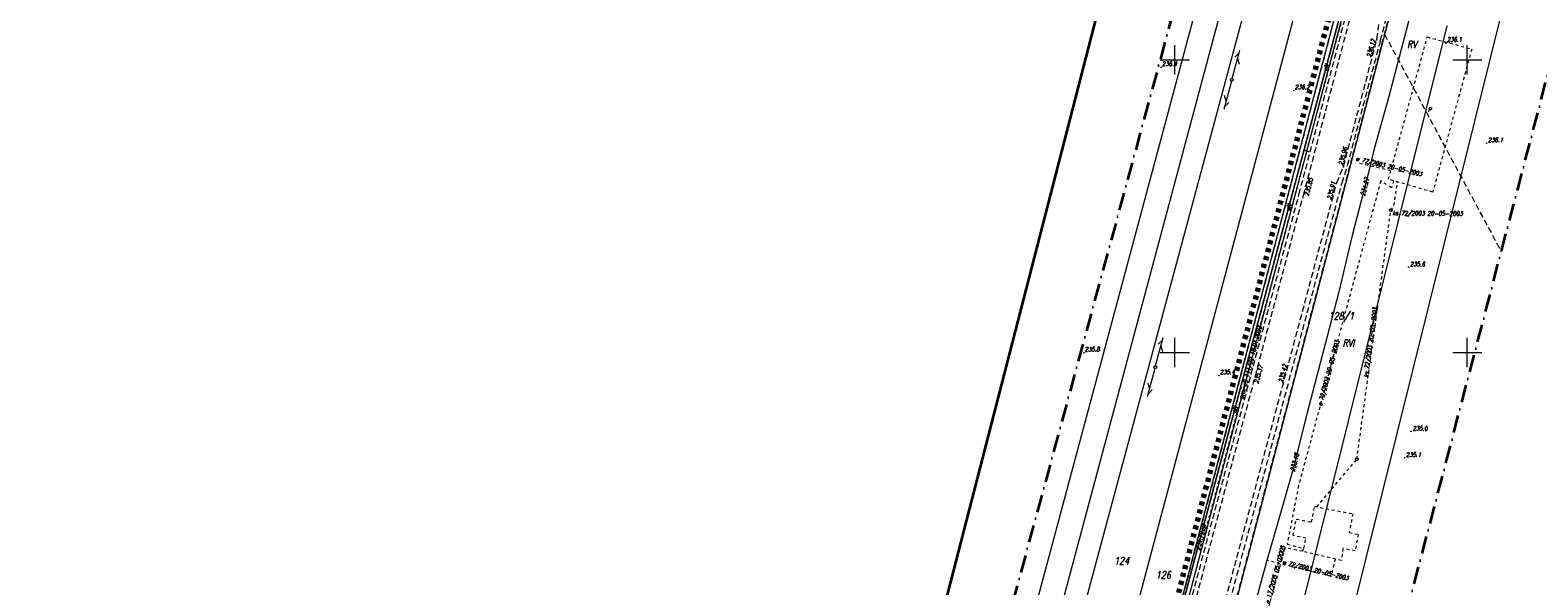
# Model space of a CAD drawing. Header units: millimetres. Extents: x 7436010 to 7436992, y 5663514 to 5666647.
# Tile 24 of 45: x 7436154 to 7436412, y 5664360 to 5664455. Entities that reach past the tile are written whole.
import ezdxf
from ezdxf.enums import TextEntityAlignment as Align

# ---------------------------------------------------------------- set-up
doc = ezdxf.new("R2010")
doc.units = ezdxf.units.MM
doc.header["$PDSIZE"] = 1
for name, pattern in [('0.7_0.7', [1.4, 0.7, -0.7]), ('1', [0]), ('3', [1, 0.5, -0.5]), ('GAK', [3.5, 2, -0.75, 0, -0.75]), ('GDE', [0]), ('GUZ', [1.5, 1, -0.5]), ('KOU', [1.5, 1, -0.5]), ('UBE', [0]), ('UPE', [2, 1, 1])]:
    doc.linetypes.add(name, pattern=pattern)
for name, color, linetype, lineweight in [('17 SŁUPY TELEKOMUNIKACYJNE', 30, 'Continuous', 18), ('18 LINIE TELEKOMUNIAKCYJNE', 30, 'Continuous', 18), ('4 JEZDNIA MB', 7, 'KOU', 18), ('_BB_Kanalizacja ciśnieniowa - trasa', 44, '0.7_0.7', 70), ('Dzialki', 7, 'GDE', 18), ('EDZPD_L_1', 7, 'GDE', 18), ('EDZTD_T_0', 7, 'Continuous', 18), ('Numery_dzialek', 7, 'Continuous', 18), ('OBIEKTY_L_0', 1, '3', 18), ('Podzial_sekcyjny_krzyze', 7, 'Continuous', 13), ('PunPOMIAR1', 7, 'Continuous', 18), ('RzedPOMIAR1', 7, 'Continuous', 18), ('SDRPK_L_1', 7, 'KOU', 18), ('SIEC_ENERGETYCZNA_L_0', 1, '3', 18), ('SIEC_KANALIZACJI_SANITARNEJ_L_0', 34, '3', 18), ('SIEC_WODOCIAGOWA_L_0', 5, '3', 18), ('UEEOC_T_0', 1, 'Continuous', 18), ('UEEOO_T_0', 1, 'Continuous', 18), ('UEEPB_L_0', 1, 'UBE', 18), ('UEEPON_L_0', 1, 'UPE', 18), ('UTTOO_T_0', 30, 'Continuous', 18), ('UTTPO_L_0', 30, '1', 18), ('UŻYTKI LINIE', 96, 'GUZ', 18), ('UŻYTKI OZNACZENIE', 96, 'Continuous', 18), ('WEKTOR RZĘDNE TERENU', 7, 'Continuous', 18), ('WEKTOR RZĘDNE WODOCIĄG wo', 5, 'Continuous', 18), ('WEKTOR WODOCIĄGI wo', 5, 'Continuous', 18), ('ZAKRES MAPY', 1, 'GAK', 35)]:
    doc.layers.add(name, color=color, linetype=linetype, lineweight=lineweight)
doc.layers.add('_map', color=7, linetype='Continuous')
doc.layers.add('RAMA WYPLOT', color=3, linetype='Continuous', lineweight=35, plot=False)
doc.styles.add('K1_ACAD', font='romans.shx', dxfattribs={"width": 0.8, "oblique": 12})

# ---------------------------------------------------------------- blocks, each defined once
blk = doc.blocks.new('WLZ')
at = {"linetype": 'Continuous'}
blk.add_circle((0, 0), 0.25, dxfattribs=at)
blk = doc.blocks.new('SLS')
at = {"linetype": 'Continuous'}
blk.add_circle((0, 0), 0.25, dxfattribs=at)
blk = doc.blocks.new('PLT')
at = {"linetype": 'Continuous'}
for p, q in [((0.25, 0), (5.25, 0)), ((3.76605, 0), (2.9, -0.5)), ((3.9, 0.5), (4.76605, 0))]:
    blk.add_line(p, q, dxfattribs=at)
blk = doc.blocks.new('WSP')
at = {"linetype": 'Continuous'}
blk.add_circle((0, 0), 0.045, dxfattribs=at)
blk = doc.blocks.new('STUDZ')
at = {"layer": '4 JEZDNIA MB', "flags": 128}
blk.add_lwpolyline([(7436377.7, 5664429.05), (7436378.82, 5664431.71), (7436384.53, 5664453.45), (7436384.9, 5664456.19)], dxfattribs=at)
at = {"layer": 'Dzialki'}
for p, q in [((7436386.9, 5664458.41), (7436358.99, 5664351.96)), ((7436370.05, 5664349.7), (7436396.56, 5664455.83))]:
    blk.add_line(p, q, dxfattribs=at)
at = {"layer": 'EDZPD_L_1'}
for p, q in [((7436308.64, 5664225.4), (7436471.59, 5664837.61)), ((7436296.41, 5664228.94), (7436458.77, 5664835.36)), ((7436463.4, 5664836.18), (7436299.92, 5664227.92)), ((7436454.24, 5664834.57), (7436292.29, 5664230.13)), ((7436354.2, 5664250.17), (7436446.42, 5664621.36)), ((7436350.29, 5664354.27), (7436378.19, 5664460.69))]:
    blk.add_line(p, q, dxfattribs=at)
at = {"layer": 'OBIEKTY_L_0'}
for p, q in [((7436386.53, 5664429.59), (7436393.16, 5664453.93)), ((7436393.16, 5664453.93), (7436400.75, 5664451.86)), ((7436400.75, 5664451.86), (7436394.09, 5664427.4)), ((7436394.09, 5664427.4), (7436386.53, 5664429.59)), ((7436373.37, 5664370.99), (7436373.88, 5664373.67)), ((7436373.88, 5664373.67), (7436380.43, 5664372.41)), ((7436370.2, 5664368.68), (7436370.75, 5664371.5)), ((7436370.75, 5664371.5), (7436373.37, 5664370.99)), ((7436380.43, 5664372.41), (7436379.8, 5664369.19)), ((7436372.4, 5664368.25), (7436370.2, 5664368.68)), ((7436372.06, 5664366.48), (7436372.4, 5664368.25)), ((7436379.8, 5664369.19), (7436381.36, 5664368.89)), ((7436381.36, 5664368.89), (7436380.81, 5664366.07)), ((7436371.8, 5664366), (7436372.06, 5664366.48)), ((7436378.47, 5664364.45), (7436371.8, 5664366)), ((7436378.73, 5664366.48), (7436378.47, 5664364.45)), ((7436380.81, 5664366.07), (7436378.73, 5664366.48))]:
    blk.add_line(p, q, dxfattribs=at)
at = {"layer": 'Podzial_sekcyjny_krzyze', "color": 7, "lineweight": 13}
for p, q in [((7436350, 5664447.5), (7436350, 5664452.5)), ((7436400, 5664447.5), (7436400, 5664452.5)), ((7436347.5, 5664450), (7436352.5, 5664450)), ((7436397.5, 5664450), (7436402.5, 5664450)), ((7436350, 5664397.5), (7436350, 5664402.5)), ((7436400, 5664397.5), (7436400, 5664402.5)), ((7436347.5, 5664400), (7436352.5, 5664400)), ((7436397.5, 5664400), (7436402.5, 5664400))]:
    blk.add_line(p, q, dxfattribs=at)
at = {"layer": 'PunPOMIAR1'}
for p in [(7436384.53, 5664453.45), (7436396.34, 5664452.89), (7436347.63, 5664448.74), (7436370.34, 5664444.76), (7436372.81, 5664430.19), (7436378.82, 5664431.71), (7436377.7, 5664429.05), (7436334.41, 5664399.95), (7436357.52, 5664396.03), (7436363.44, 5664394.96), (7436368.51, 5664394.59)]:
    blk.add_point(p, dxfattribs=at)
at = {"layer": 'RAMA WYPLOT', "flags": 128}
blk.add_lwpolyline([(7436274.44, 5664216.5), (7436499.65, 5665089.51), (7436635.21, 5665054.54), (7436410, 5664181.53)], close=True, dxfattribs=at)
at = {"layer": 'SDRPK_L_1'}
for p, q in [((7436388.94, 5664494.7), (7436371.32, 5664427.61)), ((7436389.74, 5664494.49), (7436372.06, 5664427.34)), ((7436385.16, 5664453.3), (7436395.27, 5664492.7)), ((7436379.54, 5664432.01), (7436385.16, 5664453.3)), ((7436378.59, 5664429), (7436379.54, 5664432.01)), ((7436371.32, 5664427.61), (7436338.5, 5664304.03)), ((7436372.06, 5664427.34), (7436339.19, 5664303.87)), ((7436343.99, 5664302.64), (7436377.7, 5664429.05)), ((7436344.69, 5664302.45), (7436378.59, 5664429))]:
    blk.add_line(p, q, dxfattribs=at)
at = {"layer": 'SIEC_ENERGETYCZNA_L_0'}
for p, q in [((7436378.88, 5664458.15), (7436374.55, 5664442.03)), ((7436374.55, 5664442.03), (7436364.43, 5664404.08)), ((7436385.19, 5664429.31), (7436373.24, 5664385.02)), ((7436387.06, 5664428.15), (7436385.19, 5664429.31)), ((7436387.36, 5664429.35), (7436387.06, 5664428.15)), ((7436364.43, 5664404.08), (7436354.31, 5664366.13)), ((7436373.24, 5664385.02), (7436371.14, 5664377.22)), ((7436371.14, 5664377.22), (7436369.2, 5664367.21)), ((7436368.81, 5664366.61), (7436362.93, 5664345.25)), ((7436371.8, 5664366), (7436368.81, 5664366.61)), ((7436369.2, 5664367.21), (7436372.06, 5664366.48))]:
    blk.add_line(p, q, dxfattribs=at)
at = {"layer": 'SIEC_KANALIZACJI_SANITARNEJ_L_0'}
for p, q in [((7436387.45, 5664425.11), (7436388.07, 5664429.15)), ((7436386.92, 5664424.31), (7436387.45, 5664425.11)), ((7436381.11, 5664381.74), (7436386.92, 5664424.31)), ((7436374.27, 5664373.6), (7436381.11, 5664381.74))]:
    blk.add_line(p, q, dxfattribs=at)
at = {"layer": 'SIEC_WODOCIAGOWA_L_0'}
for p, q in [((7436386.92, 5664431.03), (7436381.33, 5664432.36)), ((7436376.7, 5664361.71), (7436365.73, 5664364.43)), ((7436377.38, 5664364.69), (7436376.7, 5664361.71))]:
    blk.add_line(p, q, dxfattribs=at)
at = {"layer": 'UEEPB_L_0'}
for p, q in [((7436398.03, 5664531.42), (7436374.07, 5664442.16)), ((7436374.07, 5664442.16), (7436353.83, 5664366.26)), ((7436353.83, 5664366.26), (7436342.1, 5664322.8))]:
    blk.add_line(p, q, dxfattribs=at)
at = {"layer": 'UEEPON_L_0'}
for p, q in [((7436374.07, 5664442.16), (7436398.03, 5664531.42)), ((7436353.83, 5664366.26), (7436374.07, 5664442.16)), ((7436342.1, 5664322.8), (7436353.83, 5664366.26))]:
    blk.add_line(p, q, dxfattribs=at)
at = {"layer": 'UTTPO_L_0'}
blk.add_line((7436325.4, 5664256.32), (7436388.53, 5664494.79), dxfattribs=at)
at = {"layer": 'UŻYTKI LINIE', "flags": 128}
for points in [[(7436479.06, 5664838.86), (7436422.1, 5664628.13), (7436378.19, 5664460.69), (7436350.29, 5664354.27), (7436315.04, 5664223.54), (7436300.4, 5664167.92)], [(7436307.2, 5664158.35), (7436314.73, 5664187.81), (7436358.99, 5664351.96), (7436386.9, 5664458.41), (7436430.81, 5664625.85)], [(7436385.85, 5664454.39), (7436405.81, 5664417.21)]]:
    blk.add_lwpolyline(points, dxfattribs=at)
at = {"layer": 'WEKTOR WODOCIĄGI wo', "flags": 128}
for points in [[(7436432.02, 5664615), (7436426.72, 5664594.96), (7436424.55, 5664586.16), (7436421.79, 5664575.72), (7436415.45, 5664551.94), (7436412.51, 5664540.67), (7436409.1, 5664528.74), (7436405.18, 5664513.62), (7436402.35, 5664502.99), (7436398.54, 5664489.53), (7436395.96, 5664479.7), (7436390.46, 5664458.52), (7436386.57, 5664443.75), (7436384.1, 5664434.79), (7436382.87, 5664429.83), (7436380.31, 5664419.96), (7436377.96, 5664410.12)], [(7436377.96, 5664410.12), (7436372.61, 5664389.66), (7436370.09, 5664379.67), (7436367.6, 5664370.91), (7436365.73, 5664364.43), (7436363.62, 5664356.72), (7436361.66, 5664349.23), (7436358.4, 5664337.2), (7436354.89, 5664323.92), (7436353.17, 5664317.23), (7436350.55, 5664308.3), (7436346.21, 5664292.22), (7436343.87, 5664284.15), (7436341.42, 5664275.69)]]:
    blk.add_lwpolyline(points, dxfattribs=at)
at = {"layer": 'ZAKRES MAPY', "ltscale": 1.5}
for points in [[(7436374.97, 5664551.12), (7436314.26, 5664327.89), (7436265.48, 5664145.73), (7436190.34, 5664175.36), (7436128.48, 5664216.37), (7436084.76, 5664258.91), (7436020.69, 5664216.5), (7436066.47, 5664163.89), (7436111.25, 5664151.74), (7436188.88, 5664091.86), (7436214.32, 5664064.98), (7436222.62, 5664010.82)], [(7436300.94, 5664023.12), (7436335.23, 5664148.26), (7436432.26, 5664518.01)]]:
    blk.add_lwpolyline(points, dxfattribs=at)
at = {"layer": '17 SŁUPY TELEKOMUNIKACYJNE', "rotation": 0.06187149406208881}
for p in [(7436359.73, 5664446.6), (7436346.64, 5664397.49)]:
    blk.add_blockref('SLS', p, dxfattribs=at)
at = {"layer": '18 LINIE TELEKOMUNIAKCYJNE', "linetype": 'Continuous'}
for p, rotation in [((7436359.73, 5664446.6), 74.81810459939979), ((7436359.73, 5664446.6), 255.0751183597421), ((7436346.64, 5664397.49), 75.07511835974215)]:
    blk.add_blockref('PLT', p, dxfattribs=dict(at, rotation=rotation))
at = {"layer": '18 LINIE TELEKOMUNIAKCYJNE', "linetype": '3', "rotation": 254.9740792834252}
blk.add_blockref('PLT', (7436346.64, 5664397.49), dxfattribs=at)
at = {"layer": 'SIEC_KANALIZACJI_SANITARNEJ_L_0'}
for p, rotation in [((7436386.92, 5664424.31), 270.061400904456), ((7436381.11, 5664381.74), 223.7936789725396)]:
    blk.add_blockref('WLZ', p, dxfattribs=dict(at, rotation=rotation))
at = {"layer": 'WEKTOR RZĘDNE TERENU', "rotation": 0.06340145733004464}
for p in [(7436403.3, 5664435.78), (7436389.96, 5664414.58), (7436390.39, 5664386.48), (7436389.27, 5664381.99)]:
    blk.add_blockref('WSP', p, dxfattribs=at)
at = {"layer": 'EDZTD_T_0', "style": 'K1_ACAD', "oblique": 12, "width": 0.8}
for s, p in [('124', (7436339.62, 5664365)), ('126', (7436346.74, 5664362.58))]:
    blk.add_text(s, height=1.25, dxfattribs=at).set_placement(p, align=Align.TOP_LEFT)
at = {"layer": 'Numery_dzialek', "style": 'K1_ACAD', "oblique": 12, "width": 0.8}
blk.add_text('128/1', height=1.25, dxfattribs=at).set_placement((7436376.28, 5664406.85), align=Align.TOP_LEFT)
at = {"layer": 'OBIEKTY_L_0', "style": 'K1_ACAD', "oblique": 12, "width": 0.8}
blk.add_text('P', height=0.75, rotation=357.5727, dxfattribs=at).set_placement((7436393.23, 5664441.13))
at = {"layer": 'RzedPOMIAR1', "style": 'K1_ACAD', "oblique": 12, "width": 0.8}
for s, p in [('236.1', (7436396.5, 5664453.12)), ('236.4', (7436347.78, 5664448.97)), ('236.2', (7436370.5, 5664444.99)), ('235.8', (7436334.57, 5664400.17)), ('235.4', (7436357.68, 5664396.26))]:
    blk.add_text(s, height=0.75, dxfattribs=at).set_placement(p)
for s, rotation, p in [('236.12', 75.2837, (7436383.52, 5664450.39)), ('235.96', 75.2837, (7436378.72, 5664431.91)), ('235.85', 75.2118, (7436372.81, 5664426.67)), ('235.91', 75.0683, (7436376.72, 5664426.06)), ('235.37', 75.0926, (7436364.24, 5664394.61)), ('235.42', 75.0683, (7436368.42, 5664394.78))]:
    blk.add_text(s, height=0.75, rotation=rotation, dxfattribs=at).set_placement(p)
at = {"layer": 'SIEC_ENERGETYCZNA_L_0', "style": 'K1_ACAD', "oblique": 12, "width": 0.8}
for s, rotation, p in [('proj eS 141/22 18.01.2023', 75.5628, (7436361.68, 5664391.99)), ('e 72/2003 20-05-2003', 74.9123, (7436375.13, 5664390.78)), ('e 17/2005 05-02005', 74.7027, (7436366.17, 5664356.96))]:
    blk.add_text(s, height=0.75, rotation=rotation, dxfattribs=at).set_placement(p)
at = {"layer": 'SIEC_KANALIZACJI_SANITARNEJ_L_0', "style": 'K1_ACAD', "oblique": 12, "width": 0.8}
for rotation, p in [(359.5829, (7436387.22, 5664423.44)), (82.2119, (7436383.01, 5664395.7))]:
    blk.add_text('ks 72/2003 20-05-2003', height=0.75, rotation=rotation, dxfattribs=at).set_placement(p)
at = {"layer": 'SIEC_WODOCIAGOWA_L_0', "style": 'K1_ACAD', "oblique": 12, "width": 0.8}
for rotation, p in [(346.6825, (7436380.82, 5664432.79)), (346.0831, (7436368.26, 5664363.82))]:
    blk.add_text('w 72/2003 20-05-2003', height=0.75, rotation=rotation, dxfattribs=at).set_placement(p)
at = {"layer": 'UEEOC_T_0', "style": 'K1_ACAD', "oblique": 12, "width": 0.8}
blk.add_text('234.19', height=0.75, rotation=75.0686, dxfattribs=at).set_placement((7436353.83, 5664366.26), align=Align.MIDDLE_LEFT)
at = {"layer": 'UEEOO_T_0', "style": 'K1_ACAD', "oblique": 12, "width": 0.8}
for rotation, p in [(74.9743, (7436375.83, 5664448.72)), (75.0686, (7436369.45, 5664424.84)), (75.0686, (7436360.22, 5664390.23)), (75.0686, (7436354.84, 5664370.03))]:
    blk.add_text('eN', height=0.75, rotation=rotation, dxfattribs=at).set_placement(p, align=Align.MIDDLE)
at = {"layer": 'UTTOO_T_0', "style": 'K1_ACAD', "oblique": 12, "width": 0.8}
blk.add_text('t', height=0.75, rotation=75.1717, dxfattribs=at).set_placement((7436372.81, 5664434.14))
at = {"layer": 'UŻYTKI OZNACZENIE', "style": 'K1_ACAD', "oblique": 12, "width": 0.8}
for s, p in [('RV', (7436389.7, 5664453.27)), ('RVI', (7436378.66, 5664402.22))]:
    blk.add_text(s, height=1.25, dxfattribs=at).set_placement(p, align=Align.TOP_LEFT)
at = {"layer": 'WEKTOR RZĘDNE TERENU', "style": 'K1_ACAD', "oblique": 12, "width": 0.8}
for s, p in [('236.1', (7436403.54, 5664435.94)), ('235.6', (7436390.2, 5664414.73)), ('235.0', (7436390.63, 5664386.63)), ('235.1', (7436389.5, 5664382.14))]:
    blk.add_text(s, height=0.75, rotation=0.0634, dxfattribs=at).set_placement(p)
at = {"layer": 'WEKTOR RZĘDNE WODOCIĄG wo', "style": 'K1_ACAD', "oblique": 12, "width": 0.8}
blk.add_text('234.27', height=0.75, rotation=75.4321, dxfattribs=at).set_placement((7436382.87, 5664429.83), align=Align.MIDDLE_RIGHT)
blk.add_text('233.48', height=0.75, rotation=75.8217, dxfattribs=at).set_placement((7436370.09, 5664379.67), align=Align.MIDDLE_LEFT)

msp = doc.modelspace()

# ---------------------------------------------------------------- linework, layer by layer
at = {"layer": '_BB_Kanalizacja ciśnieniowa - trasa'}
msp.add_lwpolyline([(7436390.78, 5664512.64), (7436347.69, 5664347.78), (7436360.65, 5664344.79), (7436361.01, 5664344.19), (7436361.01, 5664344.19), (7436361.01, 5664344.19), (7436361.01, 5664344.19), (7436361.01, 5664344.19), (7436361.01, 5664344.19), (7436361.01, 5664344.19), (7436361.01, 5664344.19), (7436353.07, 5664313.81), (7436345.75, 5664287.5), (7436338.31, 5664261.23), (7436326.02, 5664252.17), (7436323.93, 5664243.49), (7436315.4, 5664206.71), (7436313.18, 5664198.68), (7436301.24, 5664152.24), (7436301.76, 5664151.36), (7436301.76, 5664151.36), (7436313.03, 5664149.55), (7436316.32, 5664148.64)], dxfattribs=at)

# ---------------------------------------------------------------- block references
at = {"layer": '_map'}
msp.add_blockref('STUDZ', (0, 0), dxfattribs=at)

doc.saveas('drawing.dxf')
